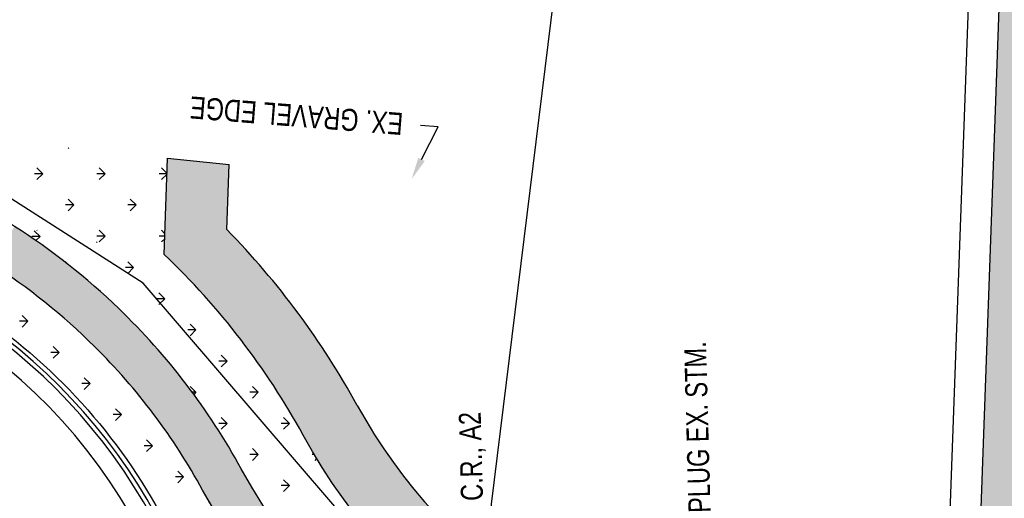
# Model space of a CAD drawing. Header units: feet. Extents: x 161194 to 165526, y 286511 to 289383.
# Tile 20 of 34: x 161531 to 161643, y 289033 to 289087. Entities that reach past the tile are written whole.
import ezdxf
from ezdxf import colors
from ezdxf.entities.mleader import LeaderData, LeaderLine
from ezdxf.math import Vec2, Vec3

# ---------------------------------------------------------------- set-up
doc = ezdxf.new("R2010")
doc.units = ezdxf.units.FT
doc.header["$MEASUREMENT"] = 0
doc.linetypes.add('elec', pattern=[0])
for name, color, linetype in [('DR_P_Text', 1, 'Continuous'), ('DR_P_Underdrain', 1, 'Continuous'), ('PM_P_Edge_Line', 7, 'Continuous'), ('PV_P_Curb', 6, 'Continuous'), ('PV_P_Drive', 1, 'Continuous'), ('PV_P_EOP', 7, 'Continuous'), ('PV_P_Walk', 4, 'Continuous'), ('RW_P_Esmt_SW', 203, 'esmtswpr'), ('RW_P_Fee_RW', 10, 'rowpr'), ('SC_Shading1', 247, 'Continuous'), ('SC_Shading2', 255, 'Continuous'), ('UT_P_Electric_AEP_UG', 211, 'elec')]:
    doc.layers.add(name, color=color, linetype=linetype)
doc.styles.add('Slanted', font='font31.shx', dxfattribs={"height": 0.1})
doc.styles.add('Slanted-Normal', font='font31.shx', dxfattribs={"height": 0.1})
doc.linetypes.add('esmtswpr', pattern='A,1.95,-0.05,["SW",Slanted,S=1,R=0,X=0,Y=-0.06],-0.25,1.95', length=4.2)
doc.linetypes.add('rowpr', pattern='A,1.95,-0.05,["R/W",Slanted,S=1,R=0,X=0,Y=-0.06],-0.4,1.95', length=4.35)

msp = doc.modelspace()

# ---------------------------------------------------------------- hatches: boundary and pattern name
at = {"layer": 'SC_Shading1'}
h = msp.add_hatch(dxfattribs=at)
h.set_pattern_fill('HONEY', color=256, scale=10)
h.set_pattern_definition([(0, (0, 0), (1.875, 1.082531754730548), [1.25, -2.5]), (120, (0, 0), (-1.875, 1.082531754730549), [1.25, -2.5]), (59.99999999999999, (0, 0), (4.163336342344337e-16, 2.165063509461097), [-2.5, 1.25])])
edge = h.paths.add_edge_path()
edge.add_line((161710.7625953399, 289040.3633481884), (161719.449414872, 289063.0387970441))
edge.add_arc((161686.7656828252, 289075.5597259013), 34.99999999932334, 339.0384830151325, 357.9316150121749)
edge.add_line((161721.7428789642, 289074.2964958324), (161722.3098780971, 289089.9959637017))
edge.add_line((161722.3098780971, 289089.9959637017), (161729.2351335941, 289087.8000215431))
edge.add_line((161729.2351335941, 289087.8000215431), (161728.7383181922, 289074.0438498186))
edge.add_arc((161686.7656828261, 289075.5597259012), 41.99999999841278, 339.03848301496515, 357.93161501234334, ccw=False)
edge.add_line((161725.9861612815, 289060.5346112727), (161723.7386765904, 289054.6679388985))
edge.add_line((161723.7386765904, 289054.6679388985), (161731.2092439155, 289051.8060123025))
edge.add_line((161731.2092439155, 289051.8060123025), (161724.7699090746, 289034.997235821))
edge.add_arc((161619.7928433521, 289075.2132787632), 112.4166999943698, 329.8247051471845, 339.0384830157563, ccw=False)
edge.add_line((161716.9761380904, 289018.7073351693), (161709.4002797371, 289021.6095980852))
edge.add_arc((161619.7928433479, 289075.2132787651), 104.4166999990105, 320.1453510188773, 329.1118951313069, ccw=False)
edge.add_line((161699.9506865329, 289008.2986509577), (161694.3626214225, 289001.6046868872))
edge.add_arc((161674.78696924, 289017.9461630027), 25.50000000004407, 249.8327272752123, 320.14535101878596, ccw=False)
edge.add_arc((161602.0421710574, 288819.8825511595), 185.499999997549, 69.83272727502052, 85.17178324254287)
edge.add_arc((161623.4209907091, 289072.9812395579), 68.49999999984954, 208.6983511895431, 265.1717832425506, ccw=False)
edge.add_arc((161489.6540933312, 288999.7510056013), 83.99999999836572, 28.69835118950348, 42.74430562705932)
edge.add_arc((161489.6540933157, 288999.7510055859), 84.0000000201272, 42.7443056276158, 46.41043291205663)
edge.add_line((161547.5710575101, 289060.5919889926), (161547.9563880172, 289071.5362709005))
edge.add_line((161547.9563880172, 289071.5362709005), (161554.9351776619, 289070.8106563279))
edge.add_line((161554.9351776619, 289070.8106563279), (161554.6748432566, 289063.4165542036))
edge.add_arc((161489.6540933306, 288999.7510056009), 90.99999999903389, 28.69835118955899, 44.39663781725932, ccw=False)
edge.add_arc((161623.4209907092, 289072.9812395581), 61.50000000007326, 208.6983511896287, 265.1717832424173)
edge.add_arc((161602.0421710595, 288819.882551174), 192.4999999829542, 78.80163040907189, 85.17178324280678, ccw=False)
edge.add_line((161639.4269101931, 289008.7174824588), (161643.2582210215, 289114.8014917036))
edge.add_line((161643.2582210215, 289114.8014917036), (161651.2030187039, 289113.1285951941))
edge.add_line((161651.2030187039, 289113.1285951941), (161647.3690154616, 289006.9700365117))
edge.add_arc((161602.0421710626, 288819.8825511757), 192.4999999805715, 69.8327272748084, 76.38101697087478, ccw=False)
edge.add_arc((161674.7869692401, 289017.9461630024), 18.4999999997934, 249.832727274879, 320.145351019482)
edge.add_line((161688.9889129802, 289006.0905822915), (161694.5769550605, 289012.7845655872))
edge.add_arc((161619.7938435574, 289075.2127977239), 97.41559389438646, 320.1451912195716, 339.0385367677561)
h = msp.add_hatch(dxfattribs=at)
h.set_pattern_fill('GRASS', color=256, scale=5, angle=90)
h.set_pattern_definition([(180, (217.9764534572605, 206.0191352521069), (-3.535533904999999, -3.535533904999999), [0.9375, -6.133567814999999]), (135, (217.9764534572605, 206.0191352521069), (-3.535533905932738, -3.535533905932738), [0.9375, -4.0625]), (225, (217.9764534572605, 206.0191352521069), (3.535533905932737, -3.535533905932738), [0.9375, -4.0625])])
edge = h.paths.add_edge_path()
edge.add_line((161504.7815, 289075.0319999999), (161519.4499392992, 289074.3597305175))
edge.add_line((161519.4499392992, 289074.3597305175), (161519.5211129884, 289074.317329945))
edge.add_line((161519.5211129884, 289074.317329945), (161521.8659999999, 289074.2489999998))
edge.add_line((161521.8659999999, 289074.2489999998), (161547.9563880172, 289071.5362709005))
edge.add_line((161547.9563880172, 289071.5362709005), (161547.5710575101, 289060.5919889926))
edge.add_line((161547.5710575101, 289060.5919889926), (161530.5904371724, 289063.7839326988))
edge.add_arc((161489.6540933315, 288999.7510056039), 75.99999999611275, 57.40915933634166, 68.7922728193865)
edge.add_arc((161489.6540933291, 288999.7510055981), 76.00000000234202, 68.7922728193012, 83.01431323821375)
edge.add_line((161498.8973188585, 289075.1868245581), (161498.9469760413, 289075.2994021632))
edge.add_line((161498.9469760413, 289075.2994021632), (161504.7815, 289075.0319999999))
h = msp.add_hatch(dxfattribs=at)
h.set_pattern_fill('GRASS', color=256, scale=5, angle=90)
h.set_pattern_definition([(180, (260.1117833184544, 177.688366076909), (-3.535533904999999, -3.535533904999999), [0.9375, -6.133567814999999]), (135, (260.1117833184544, 177.688366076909), (-3.535533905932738, -3.535533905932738), [0.9375, -4.0625]), (225, (260.1117833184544, 177.688366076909), (3.535533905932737, -3.535533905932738), [0.9375, -4.0625])])
edge = h.paths.add_edge_path()
edge.add_arc((161489.6540933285, 288999.7510055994), 84.00000000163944, 28.69835118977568, 42.74430562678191, ccw=False)
edge.add_arc((161623.4209907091, 289072.9812395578), 68.49999999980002, 208.6983511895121, 265.1717832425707)
edge.add_arc((161602.0421710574, 288819.8825511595), 185.4999999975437, 69.83272727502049, 85.17178324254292, ccw=False)
edge.add_arc((161674.78696924, 289017.9461630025), 25.499999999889, 249.832727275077, 320.1453510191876)
edge.add_line((161694.3626214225, 289001.6046868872), (161699.9506635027, 289008.2986701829))
edge.add_arc((161619.796951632, 289075.2105975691), 104.4117979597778, 320.1450357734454, 328.5770467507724)
edge.add_line((161708.8959248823, 289020.7753468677), (161715.7594127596, 289018.2810996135))
edge.add_arc((161619.8094888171, 289075.2025134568), 111.5635928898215, 320.1441169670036, 329.3218509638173, ccw=False)
edge.add_line((161705.4522662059, 289003.7060104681), (161699.8642241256, 288997.0120271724))
edge.add_arc((161674.78696924, 289017.9461630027), 32.66660000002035, 249.8327272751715, 320.1453510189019, ccw=False)
edge.add_arc((161602.0421710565, 288819.8825511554), 178.3334000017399, 69.8327272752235, 85.171783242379)
edge.add_arc((161623.4209907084, 289072.9812395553), 75.66659999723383, 249.75250924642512, 265.1717832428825, ccw=False)
edge.add_line((161597.2345987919, 289001.9903441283), (161596.9461790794, 289001.208442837))
edge.add_arc((161623.4209907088, 289072.9812395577), 76.49999999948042, 208.6983511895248, 249.7525092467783, ccw=False)
edge.add_arc((161489.6540933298, 288999.7510056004), 75.99999999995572, 28.69835118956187, 46.02604585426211)
edge.add_arc((161489.6540933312, 288999.751005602), 75.99999999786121, 46.02604585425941, 57.40915933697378)
edge.add_line((161530.5904371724, 289063.7839326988), (161547.5710575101, 289060.5919889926))
edge.add_line((161547.5710575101, 289060.5919889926), (161551.3428507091, 289056.7641375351))
h = msp.add_hatch(dxfattribs=at)
h.set_pattern_fill('GRASS', color=256, scale=5, angle=90)
h.set_pattern_definition([(180, (258.7196181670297, 153.9284028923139), (-3.535533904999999, -3.535533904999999), [0.9375, -6.133567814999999]), (135, (258.7196181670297, 153.9284028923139), (-3.535533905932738, -3.535533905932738), [0.9375, -4.0625]), (225, (258.7196181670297, 153.9284028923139), (3.535533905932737, -3.535533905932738), [0.9375, -4.0625])])
edge = h.paths.add_edge_path()
edge.add_arc((161489.6540933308, 288999.7510056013), 70.99999999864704, 28.69835118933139, 45.212511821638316, ccw=False)
edge.add_arc((161623.4209907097, 289072.9812395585), 81.50000000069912, 208.6983511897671, 239.2152808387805)
edge.add_line((161581.708169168, 289002.964880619), (161577.9378252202, 288998.2314458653))
edge.add_arc((161623.4209907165, 289072.9812395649), 87.50000000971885, 208.6983511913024, 238.68065305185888, ccw=False)
edge.add_arc((161489.6540932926, 288999.7510055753), 65.00000004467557, 28.69835119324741, 39.48894619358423)
edge.add_arc((161489.6540933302, 288999.7510056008), 64.99999999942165, 39.48894619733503, 57.40915933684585)
edge.add_line((161524.6654400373, 289054.5160090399), (161527.8972566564, 289059.5712401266))
edge.add_arc((161489.6540933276, 288999.7510055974), 71.00000000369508, 45.212511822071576, 57.40915933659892, ccw=False)
at = {"layer": 'SC_Shading2'}
h = msp.add_hatch(color=256, dxfattribs=at)
h.dxf.hatch_style = 1
edge = h.paths.add_edge_path()
edge.add_arc((161489.6540933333, 288999.7510056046), 70.99999999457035, 45.21251182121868, 57.40915933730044)
edge.add_line((161527.8972566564, 289059.5712401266), (161530.5904371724, 289063.7839326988))
edge.add_arc((161489.654093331, 288999.7510056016), 75.99999999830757, 46.02604585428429, 57.40915933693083, ccw=False)
edge.add_arc((161489.6540933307, 288999.751005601), 75.99999999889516, 28.698351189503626, 46.02604585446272, ccw=False)
edge.add_arc((161623.4209907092, 289072.9812395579), 76.49999999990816, 208.6983511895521, 239.1003512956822)
edge.add_line((161584.1354873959, 289007.339033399), (161581.708169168, 289002.964880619))
edge.add_arc((161623.4209907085, 289072.9812395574), 81.49999999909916, 208.6983511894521, 239.2152808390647, ccw=False)
edge.add_arc((161489.6540933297, 288999.7510056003), 71.00000000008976, 28.69835118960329, 45.21251182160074)

# ---------------------------------------------------------------- linework, layer by layer
at = {"layer": 'DR_P_Underdrain', "flags": 128}
msp.add_lwpolyline([(161524.934758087, 289054.9372782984, -0.1259340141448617), (161547.1080722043, 289031.203991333), (161551.9261578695, 289020.8068896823, 0.1988778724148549), (161584.4918805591, 288991.7882056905, 0.04176372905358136), (161596.0396419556, 288988.8179969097), (161612.4933670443, 288986.6702492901, 0.01041768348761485), (161616.0983241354, 288986.289956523, -0.03385155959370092), (161638.4250465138, 288982.8711592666)], format="xyb", dxfattribs=at)
at = {"layer": 'PM_P_Edge_Line', "color": 2, "const_width": 0.33333, "flags": 128}
msp.add_lwpolyline([(161490.0987232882, 289044.2487842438, -4935.389470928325), (161490.0626588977, 289044.2491299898)], format="xyb", dxfattribs=at)
at = {"layer": 'PV_P_Curb'}
for radius in [64.5, 65]:
    msp.add_arc((161489.6540933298, 288999.7510056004), radius, 28.6983511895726, 86.11996748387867, dxfattribs=at)
at = {"layer": 'PV_P_Drive', "flags": 128}
for points in [[(161639.4269101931, 289008.7174824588), (161643.2582210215, 289114.8014917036)], [(161547.5710575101, 289060.5919889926), (161547.9563880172, 289071.5362709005)], [(161547.9563880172, 289071.5362709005), (161554.9351776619, 289070.8106563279)], [(161554.6748432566, 289063.4165542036), (161554.9351776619, 289070.8106563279)]]:
    msp.add_lwpolyline(points, dxfattribs=at)
msp.add_lwpolyline([(161709.4002797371, 289021.6095980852, -0.03914574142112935), (161699.9506635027, 289008.2986701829), (161694.3626214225, 289001.6046868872, -0.316799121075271), (161665.9955362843, 288994.0095653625, 0.06702937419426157), (161617.6554428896, 289004.7243098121, -0.2515232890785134), (161563.3355318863, 289040.087659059, 0.07743776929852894), (161547.5710575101, 289060.5919889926, 0.07743776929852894)], format="xyb", dxfattribs=at)
at = {"layer": 'PV_P_Drive'}
for centre, radius, start, end in [((161489.6540933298, 288999.7510056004), 91, 28.6983511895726, 44.39663781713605), ((161623.4209907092, 289072.981239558), 61.5, 208.6983511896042, 265.1717832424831)]:
    msp.add_arc(centre, radius, start, end, dxfattribs=at)
at = {"layer": 'PV_P_EOP'}
msp.add_lwpolyline([(161658.5831516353, 288973.8277281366, 0.06702937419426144), (161615.8458183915, 288983.3006019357, -0.01041768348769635), (161612.1165524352, 288983.6940082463), (161598.6570213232, 288985.3980866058, -0.05237158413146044), (161583.5049139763, 288988.9552042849, -0.2162315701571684), (161547.6082526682, 289023.1511213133, 0.2873717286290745), (161493.8833180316, 289062.107750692, 0.03050226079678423), (161486.2650136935, 289062.1590510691, -0.3695392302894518), (161434.6433615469, 289101.7040664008), (161432.7902580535, 289110.4346641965), (161426.3880664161, 289140.5975560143)], format="xyb", dxfattribs=at)
msp.add_circle((161489.6540933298, 288999.7510056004), 42.5, dxfattribs=at)
at = {"layer": 'PV_P_Walk', "flags": 128}
for points in [[(161542.4232718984, 289054.4448242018, 0.09966444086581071), (161517.1471164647, 289070.6039072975)], [(161539.6721195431, 289050.1414516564, 0.1068395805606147), (161514.3959641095, 289066.3005347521)], [(161716.9761380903, 289018.7073351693, -0.04226086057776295), (161706.0920445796, 289003.1719325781), (161700.5040024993, 288996.4779492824, -0.316799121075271), (161663.2374396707, 288986.5000445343, 0.06702937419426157), (161616.9820942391, 288996.752697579, -0.2515232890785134), (161556.3182520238, 289036.2460730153, 0.07575072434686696), (161542.4232718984, 289054.4448242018)], [(161721.703624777, 289016.8962652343, -0.04398986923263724), (161709.9304077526, 288999.9677215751), (161704.3423656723, 288993.2737382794, -0.316799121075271), (161661.5136292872, 288981.8065940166, 0.06702937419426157), (161616.5612513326, 288991.7704399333, -0.2515232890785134), (161551.9324521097, 289033.845081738, 0.07218158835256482), (161539.6721195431, 289050.1414516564)]]:
    msp.add_lwpolyline(points, format="xyb", dxfattribs=at)
at = {"layer": 'RW_P_Esmt_SW', "ltscale": 0.9, "flags": 128}
msp.add_lwpolyline([(161635.5366887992, 288997.9759421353), (161640.8139909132, 289144.0975676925)], dxfattribs=at)
at = {"layer": 'RW_P_Fee_RW', "ltscale": 0.9, "flags": 128}
msp.add_lwpolyline([(161647.0243192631, 288995.7201362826), (161596.6147214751, 289005.6189806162), (161583.8657778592, 289012.2224119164), (161545.2005970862, 289057.3234462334), (161518.5941176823, 289074.3330073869), (161475.491445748, 289084.4424867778), (161450.5147117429, 289103.8665118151)], dxfattribs=at)
at = {"layer": 'UT_P_Electric_AEP_UG', "flags": 128}
msp.add_lwpolyline([(161584.835, 288779.6839999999), (161584.9451344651, 288782.4980443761), (161576.256439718, 288791.7601543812), (161584.7232859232, 289032.2373091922), (161593.8334704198, 289106.2579284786), (161594.1868459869, 289116.2945759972), (161597.526, 289121.349)], dxfattribs=at)

# ---------------------------------------------------------------- leaders
at = {"layer": 'DR_P_Text'}
ml = msp.add_multileader_mtext('Standard', dxfattribs=at)
ml.set_content('{\\W0.8;EX. GRAVEL EDGE}', color=256, style='Slanted-Normal')
ml.set_leader_properties()
ml.build(insert=Vec2(0, 0))
ml.multileader.update_dxf_attribs({"dogleg_length": 0.1, "arrow_head_size": 2.5, "scale": 20})
ctx = ml.context
ctx.base_point, ctx.scale, ctx.char_height, ctx.arrow_head_size, ctx.plane_origin, ctx.plane_x_axis, ctx.plane_y_axis = Vec3(161576.6506109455, 289075.233728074, 960.559), 20, 2.5, 2.5, Vec3(161509.6292837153, 289007.8905321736, 960.559), Vec3(-0.9968942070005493, 0.07875239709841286), Vec3(-0.07875239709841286, -0.9968942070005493)
notes = []
notes.append((ctx, [(1, (1, 1, 0), (161578.6443993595, 289075.0762232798, 960.559), (-0.9968942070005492, 0.07875239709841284), 1.999999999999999, [(0, [(161575.6393112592, 289069.1545001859, 960.559)], 0, [])])]))
ctx.mtext.insert, ctx.mtext.text_direction, ctx.mtext.rotation, ctx.mtext.flow_direction = Vec3(161574.5583820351, 289074.1451151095, 960.559), Vec3(-0.9968942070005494, 0.07875239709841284), 3.062758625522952, 5
ml = msp.add_multileader_mtext('Standard', dxfattribs=at)
ml.set_content('{\\W0.8;PLUG EX. STM.}', color=256, style='Slanted-Normal')
ml.set_leader_properties()
ml.build(insert=Vec2(0, 0))
ml.multileader.update_dxf_attribs({"dogleg_length": 0.1, "arrow_head_size": 2.5, "scale": 20})
ctx = ml.context
ctx.base_point, ctx.scale, ctx.char_height, ctx.arrow_head_size, ctx.plane_origin, ctx.plane_x_axis, ctx.plane_y_axis = Vec3(161608.3687519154, 289029.2614767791), 20, 2.5, 2.5, Vec3(161540.5967195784, 289084.3183479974), Vec3(-0.02680040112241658, 0.9996408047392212), Vec3(-0.9996408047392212, -0.02680040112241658)
notes.append((ctx, [(1, (1, 1, 0), (161608.4223527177, 289027.2621951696), (-0.02680040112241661, 0.9996408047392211), 2, [(0, [(161594.1701742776, 289016.6195527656)], 0, [])])]))
ctx.mtext.insert, ctx.mtext.text_direction, ctx.mtext.rotation, ctx.mtext.flow_direction = Vec3(161607.0656001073, 289031.2272578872), Vec3(-0.02680040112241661, 0.9996408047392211), 1.59759993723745, 5
ml = msp.add_multileader_mtext('Standard', dxfattribs=at)
ml.set_content('{\\W0.8;C.R., A2}', color=256, style='Slanted-Normal')
ml.set_leader_properties()
ml.build(insert=Vec2(0, 0))
ml.multileader.update_dxf_attribs({"dogleg_length": 0.1, "arrow_head_size": 2.5, "scale": 20})
ctx = ml.context
ctx.base_point, ctx.scale, ctx.char_height, ctx.arrow_head_size, ctx.plane_origin, ctx.plane_x_axis, ctx.plane_y_axis = Vec3(161582.8307966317, 289030.6218205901), 20, 2.5, 2.5, Vec3(161509.5942299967, 289080.8949853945), Vec3(-0.02680040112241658, 0.9996408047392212), Vec3(-0.9996408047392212, -0.02680040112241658)
notes.append((ctx, [(1, (1, 1, 0), (161582.884397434, 289028.6225389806), (-0.02680040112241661, 0.9996408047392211), 2, [(0, [(161584.1354873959, 289007.339033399)], 0, [])])]))
ctx.mtext.insert, ctx.mtext.text_direction, ctx.mtext.rotation, ctx.mtext.flow_direction = Vec3(161581.2499668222, 289032.5801571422), Vec3(-0.02680040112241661, 0.9996408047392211), 1.59759993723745, 5
for ctx, leaders in notes:
    for number, flags, end, landing, length, lines in leaders:
        leader = LeaderData()
        leader.index, (leader.has_last_leader_line, leader.has_dogleg_vector, leader.attachment_direction) = number, flags
        leader.last_leader_point, leader.dogleg_vector, leader.dogleg_length = Vec3(end), Vec3(landing), length
        for number, points, colour, breaks in lines:
            line = LeaderLine()
            line.index, line.vertices, line.color, line.breaks = number, Vec3.list(points), colors.encode_raw_color(colour), breaks
            leader.lines.append(line)
        ctx.leaders.append(leader)

doc.saveas('drawing.dxf')
